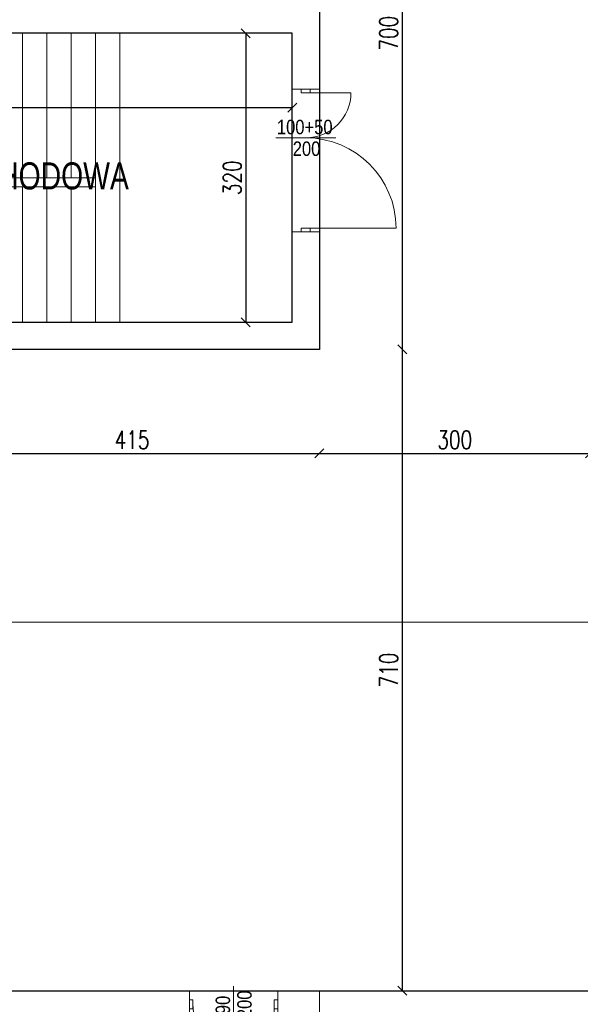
# Model space of a CAD drawing. Header units: metres. Extents: x 8472212 to 8494180, y 5728195 to 5779639.
# Tile 11 of 106: x 8476738 to 8477359, y 5730246 to 5731336. Entities that reach past the tile are written whole.
import ezdxf
from ezdxf.enums import TextEntityAlignment as Align

# ---------------------------------------------------------------- set-up
doc = ezdxf.new("R2010")
doc.units = ezdxf.units.M
doc.header["$MEASUREMENT"] = 0
doc.layers.get('0').update_dxf_attribs({"color": 250, "linetype": 'CONTINUOUS'})
doc.layers.get('Defpoints').update_dxf_attribs({"linetype": 'CONTINUOUS'})
doc.layers.add('!!powierzchnie', color=31, linetype='CONTINUOUS', plot=False)
for name, color, linetype, lineweight in [('!opisy', 255, 'CONTINUOUS', 9), ('!RZUTY SCHODY', 104, 'CONTINUOUS', 9), ('!ściany konstrukcyjne', 7, 'CONTINUOUS', 18), ('000 RZUTY STOLARKA DRZWIOWA WEW', 151, 'CONTINUOUS', 9), ('opisy', 2, 'CONTINUOUS', 5)]:
    doc.layers.add(name, color=color, linetype=linetype, lineweight=lineweight)
doc.styles.add('opis mały', font='ARIALN.TTF', dxfattribs={"height": 16})
doc.styles.get("Standard").update_dxf_attribs({"font": 'Simplex.SHX', "width": 0.75})
doc.dimstyles.new('ISO-25', dxfattribs={"dimtxt": 20, "dimasz": 10, "dimexe": 1.25, "dimexo": 0.625, "dimgap": 5, "dimtad": 1, "dimdec": 0, "dimtxsty": 'Standard', "dimblk": 'OBLIQUE', "dimcen": 2.5, "dimse1": 1, "dimse2": 1, "dimadec": 0, "dimazin": 0, "dimtfac": 1, "dimtdec": 0, "dimtmove": 0, "dimatfit": 3, "dimfxl": 1, "dimarcsym": 0})

# ---------------------------------------------------------------- blocks, each defined once
blk = doc.blocks.new('_Oblique')
at = {"color": 0, "linetype": 'ByBlock', "lineweight": -2}
blk.add_line((-0.5, -0.5), (0.5, 0.5), dxfattribs=at)
blk = doc.blocks.new('*D489')
at = {"layer": '!opisy', "color": 0, "linetype": 'Continuous', "lineweight": -2, "transparency": 16777216}
blk.add_line((8477161.3, 5731670.5), (8477161.3, 5730970.5), dxfattribs=at)
at = {"layer": 'Defpoints', "color": 0, "linetype": 'Continuous', "transparency": 16777216}
for p in [(8477069.5, 5731670.5), (8477069.5, 5730970.5), (8477161.3, 5730970.5)]:
    blk.add_point(p, dxfattribs=at)
at = {"layer": '!opisy', "color": 0, "linetype": 'Continuous', "lineweight": -2, "transparency": 16777216, "xscale": 10, "yscale": 10, "zscale": 10}
for p, rotation in [((8477161.3, 5731670.5), 90), ((8477161.3, 5730970.5), 270)]:
    blk.add_blockref('_Oblique', p, dxfattribs=dict(at, rotation=rotation))
at = {"layer": '!opisy', "color": 0, "linetype": 'Continuous', "transparency": 16777216, "insert": (8477146.3, 5731320.5), "char_height": 20, "attachment_point": 5, "rotation": 90}
blk.add_mtext('700', dxfattribs=at)
blk = doc.blocks.new('*D490')
at = {"layer": '!opisy', "color": 0, "linetype": 'Continuous', "lineweight": -2, "transparency": 16777216}
blk.add_line((8477161.3, 5730970.5), (8477161.3, 5730260.5), dxfattribs=at)
at = {"layer": 'Defpoints', "color": 0, "linetype": 'Continuous', "transparency": 16777216}
for p in [(8477161.3, 5730970.5), (8477069.5, 5730260.5), (8477161.3, 5730260.5)]:
    blk.add_point(p, dxfattribs=at)
at = {"layer": '!opisy', "color": 0, "linetype": 'Continuous', "lineweight": -2, "transparency": 16777216, "xscale": 10, "yscale": 10, "zscale": 10}
for p, rotation in [((8477161.3, 5730970.5), 90), ((8477161.3, 5730260.5), 270)]:
    blk.add_blockref('_Oblique', p, dxfattribs=dict(at, rotation=rotation))
at = {"layer": '!opisy', "color": 0, "linetype": 'Continuous', "transparency": 16777216, "insert": (8477146.3, 5730615.5), "char_height": 20, "attachment_point": 5, "rotation": 90}
blk.add_mtext('710', dxfattribs=at)
blk = doc.blocks.new('*D491')
at = {"layer": '!opisy', "color": 0, "linetype": 'Continuous', "lineweight": -2, "transparency": 16777216}
blk.add_line((8476654.5, 5730855.4), (8477069.5, 5730855.4), dxfattribs=at)
at = {"layer": 'Defpoints', "color": 0, "linetype": 'Continuous', "transparency": 16777216}
for p in [(8477069.5, 5730855.4), (8476654.5, 5730280.5), (8477069.5, 5730280.5)]:
    blk.add_point(p, dxfattribs=at)
at = {"layer": '!opisy', "color": 0, "linetype": 'Continuous', "lineweight": -2, "transparency": 16777216, "xscale": 10, "yscale": 10, "zscale": 10, "rotation": 180}
blk.add_blockref('_Oblique', (8476654.5, 5730855.4), dxfattribs=at)
at = {"layer": '!opisy', "color": 0, "linetype": 'Continuous', "lineweight": -2, "transparency": 16777216, "xscale": 10, "yscale": 10, "zscale": 10}
blk.add_blockref('_Oblique', (8477069.5, 5730855.4), dxfattribs=at)
at = {"layer": '!opisy', "color": 0, "linetype": 'Continuous', "transparency": 16777216, "insert": (8476862, 5730870.4), "char_height": 20, "attachment_point": 5}
blk.add_mtext('415', dxfattribs=at)
blk = doc.blocks.new('*D500')
at = {"layer": '!opisy', "color": 0, "linetype": 'Continuous', "lineweight": -2, "transparency": 16777216}
blk.add_line((8476324.5, 5731238.2), (8477039.5, 5731238.2), dxfattribs=at)
at = {"layer": 'Defpoints', "color": 0, "linetype": 'Continuous', "transparency": 16777216}
for p in [(8476324.5, 5731320.5), (8477039.5, 5731320.5), (8477039.5, 5731238.2)]:
    blk.add_point(p, dxfattribs=at)
at = {"layer": '!opisy', "color": 0, "linetype": 'Continuous', "lineweight": -2, "transparency": 16777216, "xscale": 10, "yscale": 10, "zscale": 10, "rotation": 180}
blk.add_blockref('_Oblique', (8476324.5, 5731238.2), dxfattribs=at)
at = {"layer": '!opisy', "color": 0, "linetype": 'Continuous', "lineweight": -2, "transparency": 16777216, "xscale": 10, "yscale": 10, "zscale": 10}
blk.add_blockref('_Oblique', (8477039.5, 5731238.2), dxfattribs=at)
at = {"layer": '!opisy', "color": 0, "linetype": 'Continuous', "transparency": 16777216, "insert": (8476682, 5731253.2), "char_height": 20, "attachment_point": 5}
blk.add_mtext('715', dxfattribs=at)
blk = doc.blocks.new('*D501')
at = {"layer": '!opisy', "color": 0, "linetype": 'Continuous', "lineweight": -2, "transparency": 16777216}
blk.add_line((8476988, 5731320.5), (8476988, 5731000.5), dxfattribs=at)
at = {"layer": 'Defpoints', "color": 0, "linetype": 'Continuous', "transparency": 16777216}
for p in [(8477039.5, 5731320.5), (8476988, 5731000.5), (8477039.5, 5731000.5)]:
    blk.add_point(p, dxfattribs=at)
at = {"layer": '!opisy', "color": 0, "linetype": 'Continuous', "lineweight": -2, "transparency": 16777216, "xscale": 10, "yscale": 10, "zscale": 10}
for p, rotation in [((8476988, 5731320.5), 90), ((8476988, 5731000.5), 270)]:
    blk.add_blockref('_Oblique', p, dxfattribs=dict(at, rotation=rotation))
at = {"layer": '!opisy', "color": 0, "linetype": 'Continuous', "transparency": 16777216, "insert": (8476973, 5731160.5), "char_height": 20, "attachment_point": 5, "rotation": 90}
blk.add_mtext('320', dxfattribs=at)
blk = doc.blocks.new('*D504')
at = {"layer": '!opisy', "color": 0, "linetype": 'Continuous', "lineweight": -2, "transparency": 16777216}
blk.add_line((8477069.5, 5730855.4), (8477369.5, 5730855.4), dxfattribs=at)
at = {"layer": 'Defpoints', "color": 0, "linetype": 'Continuous', "transparency": 16777216}
for p in [(8477069.5, 5730855.4), (8477369.5, 5730855.4), (8477369.5, 5730260.5)]:
    blk.add_point(p, dxfattribs=at)
at = {"layer": '!opisy', "color": 0, "linetype": 'Continuous', "lineweight": -2, "transparency": 16777216, "xscale": 10, "yscale": 10, "zscale": 10, "rotation": 180}
blk.add_blockref('_Oblique', (8477069.5, 5730855.4), dxfattribs=at)
at = {"layer": '!opisy', "color": 0, "linetype": 'Continuous', "lineweight": -2, "transparency": 16777216, "xscale": 10, "yscale": 10, "zscale": 10}
blk.add_blockref('_Oblique', (8477369.5, 5730855.4), dxfattribs=at)
at = {"layer": '!opisy', "color": 0, "linetype": 'Continuous', "transparency": 16777216, "insert": (8477219.5, 5730870.4), "char_height": 20, "attachment_point": 5}
blk.add_mtext('300', dxfattribs=at)
blk = doc.blocks.new('*D509')
at = {"layer": '!opisy', "color": 0, "linetype": 'Continuous', "lineweight": -2, "transparency": 16777216}
blk.add_line((8478399.5, 5732201.5), (8475874.5, 5732201.5), dxfattribs=at)
at = {"layer": 'Defpoints', "color": 0, "linetype": 'Continuous', "transparency": 16777216}
for p in [(8475874.5, 5732201.5), (8478399.5, 5731912), (8475874.5, 5730912)]:
    blk.add_point(p, dxfattribs=at)
at = {"layer": '!opisy', "color": 0, "linetype": 'Continuous', "lineweight": -2, "transparency": 16777216, "xscale": 10, "yscale": 10, "zscale": 10, "rotation": 180}
blk.add_blockref('_Oblique', (8475874.5, 5732201.5), dxfattribs=at)
at = {"layer": '!opisy', "color": 0, "linetype": 'Continuous', "lineweight": -2, "transparency": 16777216, "xscale": 10, "yscale": 10, "zscale": 10}
blk.add_blockref('_Oblique', (8478399.5, 5732201.5), dxfattribs=at)
at = {"layer": '!opisy', "color": 0, "linetype": 'Continuous', "transparency": 16777216, "insert": (8477137, 5732216.5), "char_height": 20, "attachment_point": 5}
blk.add_mtext('2525', dxfattribs=at)
blk = doc.blocks.new('*U688')
for p, q in [((34, 5), (30, 5)), ((34, -5), (34, 5)), ((124, -5), (124, 5)), ((124, 5), (128, 5)), ((124, 0), (124, -90)), ((34, -5), (30, -5)), ((124, -5), (128, -5))]:
    blk.add_line(p, q)
blk.add_arc((124, 0), 90, 180, 270)
at = {"layer": 'opisy'}
blk.add_line((79, -20), (79, 20), dxfattribs=at)
at = {"layer": 'opisy', "style": 'opis mały', "flags": 8}
for tag, p in [('SZEROKOŚĆ_DRZWI_AUTO', (75.1, -0.7)), ('WYSOKOŚĆ_DRZWI', (99, 0))]:
    blk.add_attdef(tag, text='', height=16, rotation=90, dxfattribs=at).set_placement(p, align=Align.CENTER)

msp = doc.modelspace()

# ---------------------------------------------------------------- linework, layer by layer
at = {"layer": '!!powierzchnie', "linetype": 'Continuous'}
for points in [[(8476830, 5731970.5), (8476830, 5731670.5), (8477069.5, 5731670.5), (8477069.5, 5730970.5), (8476654.5, 5730970.5), (8476654.5, 5730260.5), (8477369.5, 5730260.5), (8477369.5, 5731670.5), (8478349.5, 5731670.5), (8478349.5, 5731970.5), (8476830, 5731970.5)], [(8476324.5, 5731320.5), (8476324.5, 5731000.5), (8477039.5, 5731000.5), (8477039.5, 5731320.5), (8476324.5, 5731320.5)]]:
    msp.add_lwpolyline(points, dxfattribs=at)
at = {"layer": '!opisy', "linetype": 'Continuous'}
msp.add_line((8475807.1, 5730668.5), (8478454.6, 5730668.5), dxfattribs=at)
at = {"layer": '!RZUTY SCHODY'}
for p, q in [((8476740.5, 5731320.5), (8476740.5, 5731160.5)), ((8476767.5, 5731320.5), (8476767.5, 5731160.5)), ((8476794.5, 5731320.5), (8476794.5, 5731160.5)), ((8476821.5, 5731320.5), (8476821.5, 5731000.5)), ((8476848.5, 5731320.5), (8476848.5, 5731000.5)), ((8476821.5, 5731160.5), (8476524.5, 5731160.5)), ((8476821.5, 5731160.5), (8476524.5, 5731160.5)), ((8476821.5, 5731150.5), (8476524.5, 5731150.5)), ((8476740.5, 5731150.5), (8476740.5, 5731000.5)), ((8476767.5, 5731150.5), (8476767.5, 5731000.5)), ((8476794.5, 5731150.5), (8476794.5, 5731000.5))]:
    msp.add_line(p, q, dxfattribs=at)
at = {"layer": '!ściany konstrukcyjne', "linetype": 'Continuous'}
for p, q in [((8477069.5, 5731258.7), (8477039.5, 5731258.7)), ((8477069.5, 5731100.7), (8477039.5, 5731100.7)), ((8475924.5, 5730260.5), (8476925.5, 5730260.5)), ((8476925.5, 5730260.5), (8476925.5, 5730230.5)), ((8477023.5, 5730260.5), (8477369.5, 5730260.5)), ((8477023.5, 5730260.5), (8477023.5, 5730230.5))]:
    msp.add_line(p, q, dxfattribs=at)
for points in [[(8477069.5, 5731446.5), (8477069.5, 5731258.7)], [(8477039.5, 5731320.5), (8476324.5, 5731320.5)], [(8477039.5, 5731320.5), (8477039.5, 5731258.7)], [(8477069.5, 5731100.7), (8477069.5, 5730970.5), (8476324.5, 5730970.5)], [(8477039.5, 5731100.7), (8477039.5, 5731000.5), (8476324.5, 5731000.5)]]:
    msp.add_lwpolyline(points, dxfattribs=at)
msp.add_lwpolyline([(8477069.5, 5730260.5), (8477069.5, 5730012.5), (8477369.5, 5730012.5), (8477369.5, 5730260.5)], close=True, dxfattribs=at)
at = {"layer": '000 RZUTY STOLARKA DRZWIOWA WEW'}
for p, q in [((8477049.5, 5731254.7), (8477049.5, 5731258.7)), ((8477049.5, 5731254.7), (8477059.5, 5731254.7)), ((8477054.5, 5731254.7), (8477104.5, 5731254.7)), ((8477059.5, 5731254.7), (8477059.5, 5731258.7)), ((8477049.5, 5731104.7), (8477049.5, 5731100.7)), ((8477049.5, 5731104.7), (8477059.5, 5731104.7)), ((8477054.5, 5731104.7), (8477154.5, 5731104.7)), ((8477059.5, 5731104.7), (8477059.5, 5731100.7))]:
    msp.add_line(p, q, dxfattribs=at)
for centre, radius, start, end in [((8477054.5, 5731254.7), 50, 270, 0), ((8477054.5, 5731104.7), 100, 0, 90)]:
    msp.add_arc(centre, radius, start, end, dxfattribs=at)
at = {"layer": 'opisy'}
msp.add_line((8477087.7, 5731204.7), (8477021.3, 5731204.7), dxfattribs=at)

# ---------------------------------------------------------------- block references
at = {"layer": '000 RZUTY STOLARKA DRZWIOWA WEW'}
msp.add_blockref('*U688', (8476895.5, 5730245.5), dxfattribs=at).add_auto_attribs({'SZEROKOŚĆ_DRZWI_AUTO': '90', 'WYSOKOŚĆ_DRZWI': '200'})

# ---------------------------------------------------------------- texts
at = {"layer": '!opisy', "linetype": 'Continuous', "char_height": 30, "attachment_point": 1}
for s, insert in [('\\pi261.35;{\\fArial|b0|i0|c238|p34;1.3 KLATKA SCHODOWA}', (8476226.9, 5731177.6)), ('\\pi330.92;{\\fArial|b0|i0|c238|p34;1.4 WC DAMSKI}', (8475672.1, 5730900.9)), ('\\pi367.48;{\\fArial|b0|i0|c238|p34;1.6 WC ON}', (8476026.7, 5730576.5)), ('\\pi342.27;{\\fArial|b0|i0|c238|p34;1.5 WC MĘSKI}', (8475672.1, 5730377.6))]:
    msp.add_mtext_dynamic_manual_height_columns(s, width=889.628, gutter_width=12.5, heights=[0], dxfattribs=dict(at, insert=insert))
at = {"layer": 'opisy', "style": 'opis mały', "flags": 8}
for tag, text, p in [('100+50', '##', (8477053.3, 5731208.7)), ('200', '200', (8477055.3, 5731184.7))]:
    msp.add_attdef(tag, text=text, height=16, dxfattribs=at).set_placement(p, align=Align.CENTER)

# ---------------------------------------------------------------- dimensions: what is measured, and where the dimension line sits
at = {"layer": '!opisy', "linetype": 'Continuous'}
for base, p1, p2, picture, middle in [((8475874.5, 5732201.5), (8478399.5, 5731912), (8475874.5, 5730912), '*D509', (8477137, 5732216.5)), ((8477039.5, 5731238.2), (8476324.5, 5731320.5), (8477039.5, 5731320.5), '*D500', (8476682, 5731253.2)), ((8477369.5, 5730855.4), (8477069.5, 5730855.4), (8477369.5, 5730260.5), '*D504', (8477219.5, 5730870.4))]:
    dim = msp.add_linear_dim(base=base, p1=p1, p2=p2, dimstyle='ISO-25', dxfattribs=at)
    dim.commit()
    dim.dimension.update_dxf_attribs({"geometry": picture, "text_midpoint": middle})
for base, p1, p2, picture, middle in [((8477161.3, 5730970.5), (8477069.5, 5731670.5), (8477069.5, 5730970.5), '*D489', (8477146.3, 5731320.5)), ((8476988, 5731000.5), (8477039.5, 5731320.5), (8477039.5, 5731000.5), '*D501', (8476973, 5731160.5)), ((8477161.3, 5730260.5), (8477161.3, 5730970.5), (8477069.5, 5730260.5), '*D490', (8477146.3, 5730615.5))]:
    dim = msp.add_linear_dim(base=base, p1=p1, p2=p2, angle=90, dimstyle='ISO-25', dxfattribs=at)
    dim.commit()
    dim.dimension.update_dxf_attribs({"geometry": picture, "text_midpoint": middle})
dim = msp.add_linear_dim(base=(8477069.5, 5730855.4), p1=(8476654.5, 5730280.5), p2=(8477069.5, 5730280.5), dimstyle='ISO-25', dxfattribs=at)
dim.commit()
dim.dimension.update_dxf_attribs({"geometry": '*D491', "text_midpoint": (8476862, 5730855.4), "dimtype": 160})

doc.saveas('drawing.dxf')
